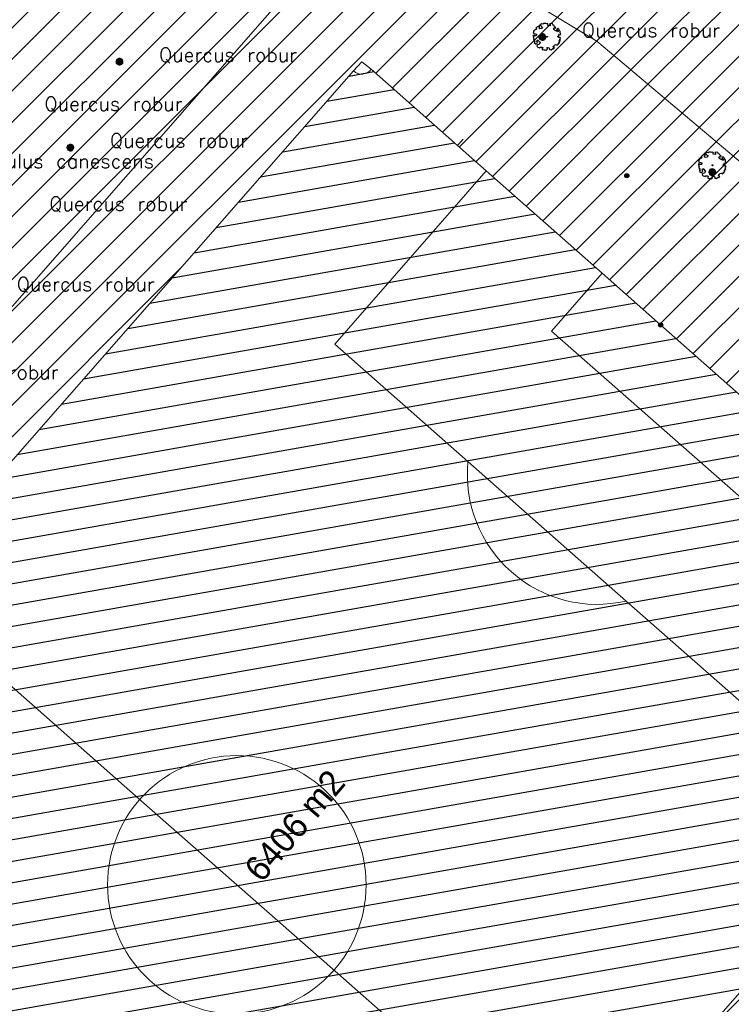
# Model space of a CAD drawing. Header units: metres. Extents: x 102852 to 106916, y 385458 to 392749.
# Tile 48 of 59: x 104911 to 104962, y 388299 to 388369. Entities that reach past the tile are written whole.
import ezdxf
from ezdxf.enums import TextEntityAlignment as Align

# ---------------------------------------------------------------- set-up
doc = ezdxf.new("R2010")
doc.units = ezdxf.units.M
for name, color, linetype, lineweight in [('0-BEPLANTING', 14, 'Continuous', 30), ('0-GRAS OM SPORTVELDEN', 2, 'Continuous', 30), ('0-GRAS SPORTVELDEN', 3, 'Continuous', 30), ('B-WE-GR-BOOM-S', 90, 'Continuous', 30), ('B-WE-GR-STRUIK-G', 90, 'Continuous', 13), ('B-WE-IE-MEUBILAIR_WEGMEUBILAIR-S', 7, 'Continuous', 30), ('B-WE-VW-MARKERING_LANGS_STREEP_DOORGETROKKEN-G', 7, 'Continuous', 13), ('Bomen', 84, 'Continuous', 0), ('Boomsoort', 10, 'Continuous', 0), ('N-WE-IE-TERREINAFSCHEIDING_KUNSTMATIG_HEKWERK-G', 6, 'Continuous', 0)]:
    doc.layers.add(name, color=color, linetype=linetype, lineweight=lineweight)
doc.styles.add('ISO 1 1000 T2 5 0', font='font_iso.shx', dxfattribs={"height": 2.5})
doc.styles.add('NLCS-ISO', font='NLCS-ISO.ttf')
doc.styles.add('NLCS-ISO-M200-T25', font='NLCS-ISO.ttf', dxfattribs={"height": 0.5})
doc.styles.add('Style-txt', font='txt.shx')
pattern_1 = [(45, (0, 0), (-1.122532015, 1.122532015), [])]

# ---------------------------------------------------------------- blocks, each defined once
blk = doc.blocks.new('SIE-WEG_PAAL_VAST_7')
blk.add_hatch(color=256).paths.add_polyline_path([(-0.37, -0.37), (-0.37, 0.37), (0.37, 0.37), (0.37, -0.37)])
blk.add_circle((0, 0), 0.75)
blk.add_3dface([(0.37, 0.37), (-0.37, 0.37), (-0.37, -0.37), (0.37, -0.37)])
at = {"style": 'NLCS-ISO'}
blk.add_attdef('TYPE', (0, 0), '', height=1.75, dxfattribs=at)
blk = doc.blocks.new('SGR-BOOM_06_10')
at = {"linetype": 'Continuous', "flags": 128}
blk.add_lwpolyline([(2.7, 3.52), (2.53, 3.94), (2.2, 4.06), (1.94, 4.52), (1.27, 4.69), (0.86, 4.52), (1.11, 4.27), (1.06, 3.81), (0.23, 3.98), (0.35, 4.32), (0.18, 4.69), (-0.15, 4.61), (-0.49, 4.69), (-1.15, 4.65), (-1.49, 4.48), (-1.95, 4.57), (-2.54, 4.11), (-2.12, 3.9), (-1.99, 3.64), (-1.58, 3.44), (-1.99, 2.89), (-2.54, 2.77), (-2.92, 3.1), (-2.62, 3.22), (-2.87, 3.86), (-3.63, 3.43), (-4, 3.02), (-3.79, 2.85), (-4, 2.51), (-4.42, 2.35), (-4.72, 2.05), (-5.01, 1.21), (-3.88, 0.92), (-3.71, 0.54), (-4, 0.29), (-4.51, 0.29), (-4.6, 0.56), (-5.09, 0.38), (-4.76, -0.17), (-4.93, -0.38), (-4.72, -0.54), (-4.88, -1.01), (-4.53, -1.18), (-4.72, -1.55), (-4.42, -1.59), (-4.29, -1.71), (-4.62, -2.11), (-3.92, -2.68), (-3.67, -2.43), (-3.46, -1.97), (-3.63, -1.76), (-3.42, -1.17), (-3.12, -1.34), (-2.79, -1.76), (-2.5, -2.01), (-2.79, -2.81), (-3.42, -2.93), (-3.67, -3.39), (-3.33, -3.77), (-2.83, -3.9), (-2.77, -4.02), (-2.71, -4.15), (-2.33, -3.73), (-1.83, -3.73), (-1.57, -3.9), (-1.7, -4.27), (-1.7, -4.61), (-1.15, -4.74), (-0.61, -4.69), (-0.49, -4.94), (-0.23, -4.65), (0.1, -4.48), (-0.06, -4.01), (0.27, -3.9), (0.77, -4.02), (0.86, -4.61), (1.15, -4.57), (1.44, -4.74), (2.07, -4.23), (2.37, -4.36), (2.32, -4.15), (2.66, -3.98), (2.41, -3.73), (2.11, -3.64), (2.57, -3.23), (2.62, -2.98), (3.16, -2.85), (3.54, -3.06), (3.79, -2.81), (3.77, -2.63), (4.12, -2.63), (4.12, -2.39), (4.46, -2.26), (4.46, -2.05), (4.08, -2.05), (4.54, -1.59), (4.25, -1.42), (4.63, -1.55), (4.75, -1.26), (4.54, -0.92), (4.84, -0.46), (4.67, -0.25), (4.25, -0.25), (3.75, 0.08), (4.08, 0.29), (4.38, 0.84), (4.54, 0.59), (4.88, 0.71), (4.67, 1.43), (4.71, 1.89), (4.5, 1.97), (4.16, 2.64), (3.83, 3.01), (3.37, 2.6), (3.66, 2.43), (3.91, 1.8), (3.54, 1.72), (3.33, 2.14), (2.99, 2.05), (2.66, 2.31), (2.24, 2.51), (2.45, 2.68), (2.32, 2.93), (2.53, 3.18), (2.87, 3.06), (3.16, 3.23)], close=True, dxfattribs=at)
blk.add_circle((0, 0), 0.15)
at = {"style": 'NLCS-ISO-M200-T25'}
blk.add_attdef('TYPE', (0, 0), '', height=1.8, dxfattribs=at)
blk = doc.blocks.new('MPOLYGON_239')
at = {"layer": 'Bomen', "flags": 128}
for points in [[(104918.355, 388365.859), (104918.35, 388365.81), (104918.85, 388365.81)], [(104918.35, 388365.81), (104918.355, 388365.761), (104918.845, 388365.761)], [(104918.35, 388365.81), (104918.85, 388365.81), (104918.845, 388365.761)], [(104918.369, 388365.906), (104918.355, 388365.859), (104918.845, 388365.859)], [(104918.355, 388365.859), (104918.845, 388365.859), (104918.85, 388365.81)], [(104918.355, 388365.761), (104918.369, 388365.714), (104918.831, 388365.714)], [(104918.355, 388365.761), (104918.845, 388365.761), (104918.831, 388365.714)], [(104918.392, 388365.949), (104918.369, 388365.906), (104918.831, 388365.906)], [(104918.369, 388365.906), (104918.831, 388365.906), (104918.845, 388365.859)], [(104918.369, 388365.714), (104918.392, 388365.671), (104918.808, 388365.671)], [(104918.369, 388365.714), (104918.831, 388365.714), (104918.808, 388365.671)], [(104918.423, 388365.987), (104918.392, 388365.949), (104918.808, 388365.949)], [(104918.392, 388365.949), (104918.808, 388365.949), (104918.831, 388365.906)], [(104918.392, 388365.671), (104918.423, 388365.633), (104918.777, 388365.633)], [(104918.392, 388365.671), (104918.808, 388365.671), (104918.777, 388365.633)], [(104918.461, 388366.018), (104918.423, 388365.987), (104918.777, 388365.987)], [(104918.423, 388365.987), (104918.777, 388365.987), (104918.808, 388365.949)], [(104918.423, 388365.633), (104918.461, 388365.602), (104918.739, 388365.602)], [(104918.423, 388365.633), (104918.777, 388365.633), (104918.739, 388365.602)], [(104918.504, 388366.041), (104918.461, 388366.018), (104918.739, 388366.018)], [(104918.461, 388366.018), (104918.739, 388366.018), (104918.777, 388365.987)], [(104918.461, 388365.602), (104918.504, 388365.579), (104918.696, 388365.579)], [(104918.461, 388365.602), (104918.739, 388365.602), (104918.696, 388365.579)], [(104918.551, 388366.055), (104918.504, 388366.041), (104918.696, 388366.041)], [(104918.504, 388366.041), (104918.696, 388366.041), (104918.739, 388366.018)], [(104918.504, 388365.579), (104918.551, 388365.565), (104918.649, 388365.565)], [(104918.504, 388365.579), (104918.696, 388365.579), (104918.649, 388365.565)], [(104918.6, 388366.06), (104918.551, 388366.055), (104918.649, 388366.055)], [(104918.551, 388366.055), (104918.649, 388366.055), (104918.696, 388366.041)], [(104918.551, 388365.565), (104918.649, 388365.565), (104918.6, 388365.56)]]:
    blk.add_lwpolyline(points, close=True, dxfattribs=at)
at = {"layer": 'Bomen', "color": 74, "true_color": 0x55aa00, "flags": 128}
for points in [[(104918.35, 388365.81), (104918.355, 388365.859)], [(104918.355, 388365.761), (104918.35, 388365.81)], [(104918.355, 388365.859), (104918.369, 388365.906)], [(104918.369, 388365.714), (104918.355, 388365.761)], [(104918.369, 388365.906), (104918.392, 388365.949)], [(104918.392, 388365.671), (104918.369, 388365.714)], [(104918.392, 388365.949), (104918.423, 388365.987)], [(104918.423, 388365.633), (104918.392, 388365.671)], [(104918.423, 388365.987), (104918.461, 388366.018)], [(104918.461, 388365.602), (104918.423, 388365.633)], [(104918.461, 388366.018), (104918.504, 388366.041)], [(104918.504, 388365.579), (104918.461, 388365.602)], [(104918.504, 388366.041), (104918.551, 388366.055)], [(104918.551, 388365.565), (104918.504, 388365.579)], [(104918.551, 388366.055), (104918.6, 388366.06)], [(104918.6, 388365.56), (104918.551, 388365.565)], [(104918.6, 388366.06), (104918.649, 388366.055)], [(104918.649, 388365.565), (104918.6, 388365.56)], [(104918.649, 388366.055), (104918.696, 388366.041)], [(104918.696, 388365.579), (104918.649, 388365.565)], [(104918.696, 388366.041), (104918.739, 388366.018)], [(104918.739, 388365.602), (104918.696, 388365.579)], [(104918.739, 388366.018), (104918.777, 388365.987)], [(104918.777, 388365.633), (104918.739, 388365.602)], [(104918.777, 388365.987), (104918.808, 388365.949)], [(104918.808, 388365.671), (104918.777, 388365.633)], [(104918.808, 388365.949), (104918.831, 388365.906)], [(104918.831, 388365.714), (104918.808, 388365.671)], [(104918.831, 388365.906), (104918.845, 388365.859)], [(104918.845, 388365.761), (104918.831, 388365.714)], [(104918.845, 388365.859), (104918.85, 388365.81)], [(104918.85, 388365.81), (104918.845, 388365.761)]]:
    blk.add_lwpolyline(points, dxfattribs=at)
at = {"layer": 'Bomen'}
for points in [[(104918.355, 388365.859), (104918.35, 388365.81), (104918.85, 388365.81)], [(104918.369, 388365.906), (104918.355, 388365.859), (104918.845, 388365.859)], [(104918.355, 388365.859), (104918.845, 388365.859), (104918.85, 388365.81)], [(104918.392, 388365.949), (104918.369, 388365.906), (104918.831, 388365.906)], [(104918.369, 388365.906), (104918.831, 388365.906), (104918.845, 388365.859)], [(104918.423, 388365.987), (104918.392, 388365.949), (104918.808, 388365.949)], [(104918.392, 388365.949), (104918.808, 388365.949), (104918.831, 388365.906)], [(104918.461, 388366.018), (104918.423, 388365.987), (104918.777, 388365.987)], [(104918.423, 388365.987), (104918.777, 388365.987), (104918.808, 388365.949)], [(104918.504, 388366.041), (104918.461, 388366.018), (104918.739, 388366.018)], [(104918.461, 388366.018), (104918.739, 388366.018), (104918.777, 388365.987)], [(104918.551, 388366.055), (104918.504, 388366.041), (104918.696, 388366.041)], [(104918.504, 388366.041), (104918.696, 388366.041), (104918.739, 388366.018)], [(104918.6, 388366.06), (104918.551, 388366.055), (104918.649, 388366.055)], [(104918.551, 388366.055), (104918.649, 388366.055), (104918.696, 388366.041)]]:
    blk.add_solid(points, dxfattribs=at)
at = {"layer": 'Bomen', "extrusion": (0, 0, -1)}
for points in [[(-104918.35, 388365.81), (-104918.355, 388365.761), (-104918.845, 388365.761)], [(-104918.35, 388365.81), (-104918.85, 388365.81), (-104918.845, 388365.761)], [(-104918.355, 388365.761), (-104918.369, 388365.714), (-104918.831, 388365.714)], [(-104918.355, 388365.761), (-104918.845, 388365.761), (-104918.831, 388365.714)], [(-104918.369, 388365.714), (-104918.392, 388365.671), (-104918.808, 388365.671)], [(-104918.369, 388365.714), (-104918.831, 388365.714), (-104918.808, 388365.671)], [(-104918.392, 388365.671), (-104918.423, 388365.633), (-104918.777, 388365.633)], [(-104918.392, 388365.671), (-104918.808, 388365.671), (-104918.777, 388365.633)], [(-104918.423, 388365.633), (-104918.461, 388365.602), (-104918.739, 388365.602)], [(-104918.423, 388365.633), (-104918.777, 388365.633), (-104918.739, 388365.602)], [(-104918.461, 388365.602), (-104918.504, 388365.579), (-104918.696, 388365.579)], [(-104918.461, 388365.602), (-104918.739, 388365.602), (-104918.696, 388365.579)], [(-104918.504, 388365.579), (-104918.551, 388365.565), (-104918.649, 388365.565)], [(-104918.504, 388365.579), (-104918.696, 388365.579), (-104918.649, 388365.565)], [(-104918.551, 388365.565), (-104918.649, 388365.565), (-104918.6, 388365.56)]]:
    blk.add_solid(points, dxfattribs=at)
blk = doc.blocks.new('MPOLYGON_241')
at = {"layer": 'Bomen', "flags": 128}
for points in [[(104915.004, 388359.911), (104914.961, 388359.888), (104915.239, 388359.888)], [(104915.051, 388359.925), (104915.004, 388359.911), (104915.196, 388359.911)], [(104915.004, 388359.911), (104915.196, 388359.911), (104915.239, 388359.888)], [(104915.1, 388359.93), (104915.051, 388359.925), (104915.149, 388359.925)], [(104915.051, 388359.925), (104915.149, 388359.925), (104915.196, 388359.911)], [(104914.855, 388359.729), (104914.85, 388359.68), (104915.35, 388359.68)], [(104914.85, 388359.68), (104914.855, 388359.631), (104915.345, 388359.631)], [(104914.85, 388359.68), (104915.35, 388359.68), (104915.345, 388359.631)], [(104914.869, 388359.776), (104914.855, 388359.729), (104915.345, 388359.729)], [(104914.855, 388359.729), (104915.345, 388359.729), (104915.35, 388359.68)], [(104914.855, 388359.631), (104914.869, 388359.584), (104915.331, 388359.584)], [(104914.855, 388359.631), (104915.345, 388359.631), (104915.331, 388359.584)], [(104914.892, 388359.819), (104914.869, 388359.776), (104915.331, 388359.776)], [(104914.869, 388359.776), (104915.331, 388359.776), (104915.345, 388359.729)], [(104914.869, 388359.584), (104914.892, 388359.541), (104915.308, 388359.541)], [(104914.869, 388359.584), (104915.331, 388359.584), (104915.308, 388359.541)], [(104914.923, 388359.857), (104914.892, 388359.819), (104915.308, 388359.819)], [(104914.892, 388359.819), (104915.308, 388359.819), (104915.331, 388359.776)], [(104914.892, 388359.541), (104914.923, 388359.503), (104915.277, 388359.503)], [(104914.892, 388359.541), (104915.308, 388359.541), (104915.277, 388359.503)], [(104914.961, 388359.888), (104914.923, 388359.857), (104915.277, 388359.857)], [(104914.923, 388359.857), (104915.277, 388359.857), (104915.308, 388359.819)], [(104914.923, 388359.503), (104914.961, 388359.472), (104915.239, 388359.472)], [(104914.923, 388359.503), (104915.277, 388359.503), (104915.239, 388359.472)], [(104914.961, 388359.888), (104915.239, 388359.888), (104915.277, 388359.857)], [(104914.961, 388359.472), (104915.004, 388359.449), (104915.196, 388359.449)], [(104914.961, 388359.472), (104915.239, 388359.472), (104915.196, 388359.449)], [(104915.004, 388359.449), (104915.051, 388359.435), (104915.149, 388359.435)], [(104915.004, 388359.449), (104915.196, 388359.449), (104915.149, 388359.435)], [(104915.051, 388359.435), (104915.149, 388359.435), (104915.1, 388359.43)]]:
    blk.add_lwpolyline(points, close=True, dxfattribs=at)
at = {"layer": 'Bomen', "color": 74, "true_color": 0x55aa00, "flags": 128}
for points in [[(104914.961, 388359.888), (104915.004, 388359.911)], [(104915.004, 388359.911), (104915.051, 388359.925)], [(104915.051, 388359.925), (104915.1, 388359.93)], [(104915.1, 388359.93), (104915.149, 388359.925)], [(104915.149, 388359.925), (104915.196, 388359.911)], [(104915.196, 388359.911), (104915.239, 388359.888)], [(104914.85, 388359.68), (104914.855, 388359.729)], [(104914.855, 388359.631), (104914.85, 388359.68)], [(104914.855, 388359.729), (104914.869, 388359.776)], [(104914.869, 388359.584), (104914.855, 388359.631)], [(104914.869, 388359.776), (104914.892, 388359.819)], [(104914.892, 388359.541), (104914.869, 388359.584)], [(104914.892, 388359.819), (104914.923, 388359.857)], [(104914.923, 388359.503), (104914.892, 388359.541)], [(104914.923, 388359.857), (104914.961, 388359.888)], [(104914.961, 388359.472), (104914.923, 388359.503)], [(104915.004, 388359.449), (104914.961, 388359.472)], [(104915.051, 388359.435), (104915.004, 388359.449)], [(104915.1, 388359.43), (104915.051, 388359.435)], [(104915.149, 388359.435), (104915.1, 388359.43)], [(104915.196, 388359.449), (104915.149, 388359.435)], [(104915.239, 388359.472), (104915.196, 388359.449)], [(104915.239, 388359.888), (104915.277, 388359.857)], [(104915.277, 388359.503), (104915.239, 388359.472)], [(104915.277, 388359.857), (104915.308, 388359.819)], [(104915.308, 388359.541), (104915.277, 388359.503)], [(104915.308, 388359.819), (104915.331, 388359.776)], [(104915.331, 388359.584), (104915.308, 388359.541)], [(104915.331, 388359.776), (104915.345, 388359.729)], [(104915.345, 388359.631), (104915.331, 388359.584)], [(104915.345, 388359.729), (104915.35, 388359.68)], [(104915.35, 388359.68), (104915.345, 388359.631)]]:
    blk.add_lwpolyline(points, dxfattribs=at)
at = {"layer": 'Bomen'}
for points in [[(104915.004, 388359.911), (104914.961, 388359.888), (104915.239, 388359.888)], [(104915.051, 388359.925), (104915.004, 388359.911), (104915.196, 388359.911)], [(104915.004, 388359.911), (104915.196, 388359.911), (104915.239, 388359.888)], [(104915.1, 388359.93), (104915.051, 388359.925), (104915.149, 388359.925)], [(104915.051, 388359.925), (104915.149, 388359.925), (104915.196, 388359.911)], [(104914.855, 388359.729), (104914.85, 388359.68), (104915.35, 388359.68)], [(104914.869, 388359.776), (104914.855, 388359.729), (104915.345, 388359.729)], [(104914.855, 388359.729), (104915.345, 388359.729), (104915.35, 388359.68)], [(104914.892, 388359.819), (104914.869, 388359.776), (104915.331, 388359.776)], [(104914.869, 388359.776), (104915.331, 388359.776), (104915.345, 388359.729)], [(104914.923, 388359.857), (104914.892, 388359.819), (104915.308, 388359.819)], [(104914.892, 388359.819), (104915.308, 388359.819), (104915.331, 388359.776)], [(104914.961, 388359.888), (104914.923, 388359.857), (104915.277, 388359.857)], [(104914.923, 388359.857), (104915.277, 388359.857), (104915.308, 388359.819)], [(104914.961, 388359.888), (104915.239, 388359.888), (104915.277, 388359.857)]]:
    blk.add_solid(points, dxfattribs=at)
at = {"layer": 'Bomen', "extrusion": (0, 0, -1)}
for points in [[(-104914.85, 388359.68), (-104914.855, 388359.631), (-104915.345, 388359.631)], [(-104914.85, 388359.68), (-104915.35, 388359.68), (-104915.345, 388359.631)], [(-104914.855, 388359.631), (-104914.869, 388359.584), (-104915.331, 388359.584)], [(-104914.855, 388359.631), (-104915.345, 388359.631), (-104915.331, 388359.584)], [(-104914.869, 388359.584), (-104914.892, 388359.541), (-104915.308, 388359.541)], [(-104914.869, 388359.584), (-104915.331, 388359.584), (-104915.308, 388359.541)], [(-104914.892, 388359.541), (-104914.923, 388359.503), (-104915.277, 388359.503)], [(-104914.892, 388359.541), (-104915.308, 388359.541), (-104915.277, 388359.503)], [(-104914.923, 388359.503), (-104914.961, 388359.472), (-104915.239, 388359.472)], [(-104914.923, 388359.503), (-104915.277, 388359.503), (-104915.239, 388359.472)], [(-104914.961, 388359.472), (-104915.004, 388359.449), (-104915.196, 388359.449)], [(-104914.961, 388359.472), (-104915.239, 388359.472), (-104915.196, 388359.449)], [(-104915.004, 388359.449), (-104915.051, 388359.435), (-104915.149, 388359.435)], [(-104915.004, 388359.449), (-104915.196, 388359.449), (-104915.149, 388359.435)], [(-104915.051, 388359.435), (-104915.149, 388359.435), (-104915.1, 388359.43)]]:
    blk.add_solid(points, dxfattribs=at)
blk = doc.blocks.new('MPOLYGON_244')
at = {"layer": 'Bomen', "flags": 128}
for points in [[(104948.541, 388367.665), (104948.527, 388367.619), (104949.017, 388367.619)], [(104948.564, 388367.709), (104948.541, 388367.665), (104949.003, 388367.665)], [(104948.541, 388367.665), (104949.003, 388367.665), (104949.017, 388367.619)], [(104948.595, 388367.747), (104948.564, 388367.709), (104948.98, 388367.709)], [(104948.564, 388367.709), (104948.98, 388367.709), (104949.003, 388367.665)], [(104948.633, 388367.778), (104948.595, 388367.747), (104948.949, 388367.747)], [(104948.595, 388367.747), (104948.949, 388367.747), (104948.98, 388367.709)], [(104948.676, 388367.801), (104948.633, 388367.778), (104948.911, 388367.778)], [(104948.633, 388367.778), (104948.911, 388367.778), (104948.949, 388367.747)], [(104948.723, 388367.815), (104948.676, 388367.801), (104948.868, 388367.801)], [(104948.676, 388367.801), (104948.868, 388367.801), (104948.911, 388367.778)], [(104948.772, 388367.82), (104948.723, 388367.815), (104948.821, 388367.815)], [(104948.723, 388367.815), (104948.821, 388367.815), (104948.868, 388367.801)], [(104948.527, 388367.619), (104948.522, 388367.57), (104949.022, 388367.57)], [(104948.522, 388367.57), (104948.527, 388367.521), (104949.017, 388367.521)], [(104948.522, 388367.57), (104949.022, 388367.57), (104949.017, 388367.521)], [(104948.527, 388367.619), (104949.017, 388367.619), (104949.022, 388367.57)], [(104948.527, 388367.521), (104948.541, 388367.474), (104949.003, 388367.474)], [(104948.527, 388367.521), (104949.017, 388367.521), (104949.003, 388367.474)], [(104948.541, 388367.474), (104948.564, 388367.431), (104948.98, 388367.431)], [(104948.541, 388367.474), (104949.003, 388367.474), (104948.98, 388367.431)], [(104948.564, 388367.431), (104948.595, 388367.393), (104948.949, 388367.393)], [(104948.564, 388367.431), (104948.98, 388367.431), (104948.949, 388367.393)], [(104948.595, 388367.393), (104948.633, 388367.362), (104948.911, 388367.362)], [(104948.595, 388367.393), (104948.949, 388367.393), (104948.911, 388367.362)], [(104948.633, 388367.362), (104948.676, 388367.339), (104948.868, 388367.339)], [(104948.633, 388367.362), (104948.911, 388367.362), (104948.868, 388367.339)], [(104948.676, 388367.339), (104948.723, 388367.325), (104948.821, 388367.325)], [(104948.676, 388367.339), (104948.868, 388367.339), (104948.821, 388367.325)], [(104948.723, 388367.325), (104948.821, 388367.325), (104948.772, 388367.32)]]:
    blk.add_lwpolyline(points, close=True, dxfattribs=at)
at = {"layer": 'Bomen', "color": 74, "true_color": 0x55aa00, "flags": 128}
for points in [[(104948.527, 388367.619), (104948.541, 388367.665)], [(104948.541, 388367.665), (104948.564, 388367.709)], [(104948.564, 388367.709), (104948.595, 388367.747)], [(104948.595, 388367.747), (104948.633, 388367.778)], [(104948.633, 388367.778), (104948.676, 388367.801)], [(104948.676, 388367.801), (104948.723, 388367.815)], [(104948.723, 388367.815), (104948.772, 388367.82)], [(104948.772, 388367.82), (104948.821, 388367.815)], [(104948.821, 388367.815), (104948.868, 388367.801)], [(104948.868, 388367.801), (104948.911, 388367.778)], [(104948.911, 388367.778), (104948.949, 388367.747)], [(104948.949, 388367.747), (104948.98, 388367.709)], [(104948.98, 388367.709), (104949.003, 388367.665)], [(104949.003, 388367.665), (104949.017, 388367.619)], [(104948.522, 388367.57), (104948.527, 388367.619)], [(104948.527, 388367.521), (104948.522, 388367.57)], [(104948.541, 388367.474), (104948.527, 388367.521)], [(104948.564, 388367.431), (104948.541, 388367.474)], [(104948.595, 388367.393), (104948.564, 388367.431)], [(104948.633, 388367.362), (104948.595, 388367.393)], [(104948.676, 388367.339), (104948.633, 388367.362)], [(104948.723, 388367.325), (104948.676, 388367.339)], [(104948.772, 388367.32), (104948.723, 388367.325)], [(104948.821, 388367.325), (104948.772, 388367.32)], [(104948.868, 388367.339), (104948.821, 388367.325)], [(104948.911, 388367.362), (104948.868, 388367.339)], [(104948.949, 388367.393), (104948.911, 388367.362)], [(104948.98, 388367.431), (104948.949, 388367.393)], [(104949.003, 388367.474), (104948.98, 388367.431)], [(104949.017, 388367.521), (104949.003, 388367.474)], [(104949.017, 388367.619), (104949.022, 388367.57)], [(104949.022, 388367.57), (104949.017, 388367.521)]]:
    blk.add_lwpolyline(points, dxfattribs=at)
at = {"layer": 'Bomen'}
for points in [[(104948.541, 388367.665), (104948.527, 388367.619), (104949.017, 388367.619)], [(104948.564, 388367.709), (104948.541, 388367.665), (104949.003, 388367.665)], [(104948.541, 388367.665), (104949.003, 388367.665), (104949.017, 388367.619)], [(104948.595, 388367.747), (104948.564, 388367.709), (104948.98, 388367.709)], [(104948.564, 388367.709), (104948.98, 388367.709), (104949.003, 388367.665)], [(104948.633, 388367.778), (104948.595, 388367.747), (104948.949, 388367.747)], [(104948.595, 388367.747), (104948.949, 388367.747), (104948.98, 388367.709)], [(104948.676, 388367.801), (104948.633, 388367.778), (104948.911, 388367.778)], [(104948.633, 388367.778), (104948.911, 388367.778), (104948.949, 388367.747)], [(104948.723, 388367.815), (104948.676, 388367.801), (104948.868, 388367.801)], [(104948.676, 388367.801), (104948.868, 388367.801), (104948.911, 388367.778)], [(104948.772, 388367.82), (104948.723, 388367.815), (104948.821, 388367.815)], [(104948.723, 388367.815), (104948.821, 388367.815), (104948.868, 388367.801)], [(104948.527, 388367.619), (104948.522, 388367.57), (104949.022, 388367.57)], [(104948.527, 388367.619), (104949.017, 388367.619), (104949.022, 388367.57)]]:
    blk.add_solid(points, dxfattribs=at)
at = {"layer": 'Bomen', "extrusion": (0, 0, -1)}
for points in [[(-104948.522, 388367.57), (-104948.527, 388367.521), (-104949.017, 388367.521)], [(-104948.522, 388367.57), (-104949.022, 388367.57), (-104949.017, 388367.521)], [(-104948.527, 388367.521), (-104948.541, 388367.474), (-104949.003, 388367.474)], [(-104948.527, 388367.521), (-104949.017, 388367.521), (-104949.003, 388367.474)], [(-104948.541, 388367.474), (-104948.564, 388367.431), (-104948.98, 388367.431)], [(-104948.541, 388367.474), (-104949.003, 388367.474), (-104948.98, 388367.431)], [(-104948.564, 388367.431), (-104948.595, 388367.393), (-104948.949, 388367.393)], [(-104948.564, 388367.431), (-104948.98, 388367.431), (-104948.949, 388367.393)], [(-104948.595, 388367.393), (-104948.633, 388367.362), (-104948.911, 388367.362)], [(-104948.595, 388367.393), (-104948.949, 388367.393), (-104948.911, 388367.362)], [(-104948.633, 388367.362), (-104948.676, 388367.339), (-104948.868, 388367.339)], [(-104948.633, 388367.362), (-104948.911, 388367.362), (-104948.868, 388367.339)], [(-104948.676, 388367.339), (-104948.723, 388367.325), (-104948.821, 388367.325)], [(-104948.676, 388367.339), (-104948.868, 388367.339), (-104948.821, 388367.325)], [(-104948.723, 388367.325), (-104948.821, 388367.325), (-104948.772, 388367.32)]]:
    blk.add_solid(points, dxfattribs=at)
blk = doc.blocks.new('MPOLYGON_246')
at = {"layer": 'Bomen', "flags": 128}
for points in [[(104960.645, 388357.979), (104960.64, 388357.93), (104961.14, 388357.93)], [(104960.64, 388357.93), (104960.645, 388357.881), (104961.135, 388357.881)], [(104960.64, 388357.93), (104961.14, 388357.93), (104961.135, 388357.881)], [(104960.659, 388358.026), (104960.645, 388357.979), (104961.135, 388357.979)], [(104960.645, 388357.979), (104961.135, 388357.979), (104961.14, 388357.93)], [(104960.645, 388357.881), (104960.659, 388357.834), (104961.121, 388357.834)], [(104960.645, 388357.881), (104961.135, 388357.881), (104961.121, 388357.834)], [(104960.682, 388358.069), (104960.659, 388358.026), (104961.121, 388358.026)], [(104960.659, 388358.026), (104961.121, 388358.026), (104961.135, 388357.979)], [(104960.659, 388357.834), (104960.682, 388357.791), (104961.098, 388357.791)], [(104960.659, 388357.834), (104961.121, 388357.834), (104961.098, 388357.791)], [(104960.713, 388358.107), (104960.682, 388358.069), (104961.098, 388358.069)], [(104960.682, 388358.069), (104961.098, 388358.069), (104961.121, 388358.026)], [(104960.751, 388358.138), (104960.713, 388358.107), (104961.067, 388358.107)], [(104960.713, 388358.107), (104961.067, 388358.107), (104961.098, 388358.069)], [(104960.794, 388358.161), (104960.751, 388358.138), (104961.029, 388358.138)], [(104960.751, 388358.138), (104961.029, 388358.138), (104961.067, 388358.107)], [(104960.841, 388358.175), (104960.794, 388358.161), (104960.986, 388358.161)], [(104960.794, 388358.161), (104960.986, 388358.161), (104961.029, 388358.138)], [(104960.89, 388358.18), (104960.841, 388358.175), (104960.939, 388358.175)], [(104960.841, 388358.175), (104960.939, 388358.175), (104960.986, 388358.161)], [(104960.682, 388357.791), (104960.713, 388357.753), (104961.067, 388357.753)], [(104960.682, 388357.791), (104961.098, 388357.791), (104961.067, 388357.753)], [(104960.713, 388357.753), (104960.751, 388357.722), (104961.029, 388357.722)], [(104960.713, 388357.753), (104961.067, 388357.753), (104961.029, 388357.722)], [(104960.751, 388357.722), (104960.794, 388357.699), (104960.986, 388357.699)], [(104960.751, 388357.722), (104961.029, 388357.722), (104960.986, 388357.699)], [(104960.794, 388357.699), (104960.841, 388357.685), (104960.939, 388357.685)], [(104960.794, 388357.699), (104960.986, 388357.699), (104960.939, 388357.685)], [(104960.841, 388357.685), (104960.939, 388357.685), (104960.89, 388357.68)]]:
    blk.add_lwpolyline(points, close=True, dxfattribs=at)
at = {"layer": 'Bomen', "color": 74, "true_color": 0x55aa00, "flags": 128}
for points in [[(104960.64, 388357.93), (104960.645, 388357.979)], [(104960.645, 388357.881), (104960.64, 388357.93)], [(104960.645, 388357.979), (104960.659, 388358.026)], [(104960.659, 388357.834), (104960.645, 388357.881)], [(104960.659, 388358.026), (104960.682, 388358.069)], [(104960.682, 388357.791), (104960.659, 388357.834)], [(104960.682, 388358.069), (104960.713, 388358.107)], [(104960.713, 388358.107), (104960.751, 388358.138)], [(104960.751, 388358.138), (104960.794, 388358.161)], [(104960.794, 388358.161), (104960.841, 388358.175)], [(104960.841, 388358.175), (104960.89, 388358.18)], [(104960.89, 388358.18), (104960.939, 388358.175)], [(104960.939, 388358.175), (104960.986, 388358.161)], [(104960.986, 388358.161), (104961.029, 388358.138)], [(104961.029, 388358.138), (104961.067, 388358.107)], [(104961.067, 388358.107), (104961.098, 388358.069)], [(104961.098, 388358.069), (104961.121, 388358.026)], [(104961.121, 388357.834), (104961.098, 388357.791)], [(104961.121, 388358.026), (104961.135, 388357.979)], [(104961.135, 388357.881), (104961.121, 388357.834)], [(104961.135, 388357.979), (104961.14, 388357.93)], [(104961.14, 388357.93), (104961.135, 388357.881)], [(104960.713, 388357.753), (104960.682, 388357.791)], [(104960.751, 388357.722), (104960.713, 388357.753)], [(104960.794, 388357.699), (104960.751, 388357.722)], [(104960.841, 388357.685), (104960.794, 388357.699)], [(104960.89, 388357.68), (104960.841, 388357.685)], [(104960.939, 388357.685), (104960.89, 388357.68)], [(104960.986, 388357.699), (104960.939, 388357.685)], [(104961.029, 388357.722), (104960.986, 388357.699)], [(104961.067, 388357.753), (104961.029, 388357.722)], [(104961.098, 388357.791), (104961.067, 388357.753)]]:
    blk.add_lwpolyline(points, dxfattribs=at)
at = {"layer": 'Bomen'}
for points in [[(104960.645, 388357.979), (104960.64, 388357.93), (104961.14, 388357.93)], [(104960.659, 388358.026), (104960.645, 388357.979), (104961.135, 388357.979)], [(104960.645, 388357.979), (104961.135, 388357.979), (104961.14, 388357.93)], [(104960.682, 388358.069), (104960.659, 388358.026), (104961.121, 388358.026)], [(104960.659, 388358.026), (104961.121, 388358.026), (104961.135, 388357.979)], [(104960.713, 388358.107), (104960.682, 388358.069), (104961.098, 388358.069)], [(104960.682, 388358.069), (104961.098, 388358.069), (104961.121, 388358.026)], [(104960.751, 388358.138), (104960.713, 388358.107), (104961.067, 388358.107)], [(104960.713, 388358.107), (104961.067, 388358.107), (104961.098, 388358.069)], [(104960.794, 388358.161), (104960.751, 388358.138), (104961.029, 388358.138)], [(104960.751, 388358.138), (104961.029, 388358.138), (104961.067, 388358.107)], [(104960.841, 388358.175), (104960.794, 388358.161), (104960.986, 388358.161)], [(104960.794, 388358.161), (104960.986, 388358.161), (104961.029, 388358.138)], [(104960.89, 388358.18), (104960.841, 388358.175), (104960.939, 388358.175)], [(104960.841, 388358.175), (104960.939, 388358.175), (104960.986, 388358.161)]]:
    blk.add_solid(points, dxfattribs=at)
at = {"layer": 'Bomen', "extrusion": (0, 0, -1)}
for points in [[(-104960.64, 388357.93), (-104960.645, 388357.881), (-104961.135, 388357.881)], [(-104960.64, 388357.93), (-104961.14, 388357.93), (-104961.135, 388357.881)], [(-104960.645, 388357.881), (-104960.659, 388357.834), (-104961.121, 388357.834)], [(-104960.645, 388357.881), (-104961.135, 388357.881), (-104961.121, 388357.834)], [(-104960.659, 388357.834), (-104960.682, 388357.791), (-104961.098, 388357.791)], [(-104960.659, 388357.834), (-104961.121, 388357.834), (-104961.098, 388357.791)], [(-104960.682, 388357.791), (-104960.713, 388357.753), (-104961.067, 388357.753)], [(-104960.682, 388357.791), (-104961.098, 388357.791), (-104961.067, 388357.753)], [(-104960.713, 388357.753), (-104960.751, 388357.722), (-104961.029, 388357.722)], [(-104960.713, 388357.753), (-104961.067, 388357.753), (-104961.029, 388357.722)], [(-104960.751, 388357.722), (-104960.794, 388357.699), (-104960.986, 388357.699)], [(-104960.751, 388357.722), (-104961.029, 388357.722), (-104960.986, 388357.699)], [(-104960.794, 388357.699), (-104960.841, 388357.685), (-104960.939, 388357.685)], [(-104960.794, 388357.699), (-104960.986, 388357.699), (-104960.939, 388357.685)], [(-104960.841, 388357.685), (-104960.939, 388357.685), (-104960.89, 388357.68)]]:
    blk.add_solid(points, dxfattribs=at)

msp = doc.modelspace()

# ---------------------------------------------------------------- hatches: boundary and pattern name
at = {"layer": '0-BEPLANTING', "ltscale": 0.2}
h = msp.add_hatch(dxfattribs=at)
h.set_pattern_fill('ANSI31', color=256, scale=0.1, pattern_type=2)
h.set_pattern_definition(pattern_1)
h.paths.add_polyline_path([(104987.201, 388309.166), (104992.925, 388315.588), (104992.756, 388316.667), (104991.641, 388317.403), (104953.135, 388274.476), (104923.953, 388240.828), (104926.911, 388240.402), (104944.757, 388260.964), (104957.242, 388276.217), (104972.593, 388292.144)])
h.paths.add_polyline_path([(104936.204, 388377.188), (104952.646, 388367.271), (104969.821, 388352.819), (104974.522, 388348.095), (104980.289, 388345.028), (104984.264, 388338.012), (104991.022, 388328.917), (104993.469, 388321.613), (105005.563, 388330.004), (104996.896, 388342.497), (104976.68, 388370.134), (104961.352, 388387.307), (104947.568, 388403.325), (104947.217, 388404.45), (104938.787, 388397.035), (104930.964, 388390.489), (104916.114, 388375.269), (104903.991, 388361.911), (104899.862, 388357.443), (104895.733, 388352.975), (104891.914, 388348.244), (104885.812, 388340.551), (104877.742, 388328.044), (104867.665, 388309.754), (104853.458, 388287.129), (104848.149, 388279.703), (104837.038, 388265.339), (104824.573, 388250.432), (104801.029, 388224.864), (104781.751, 388202.889), (104770.991, 388190.278), (104772.452, 388186.635), (104772.811, 388187.175), (104805.639, 388224.606), (104808.222, 388227.561), (104831.7, 388254.318), (104832.147, 388254.814), (104859.776, 388286.427), (104860.103, 388290.424), (104882.914, 388316.421), (104883.344, 388316.932), (104906.664, 388343.462), (104907.096, 388343.97)])
at = {"layer": '0-GRAS OM SPORTVELDEN', "ltscale": 0.2}
h = msp.add_hatch(dxfattribs=at)
h.set_pattern_fill('ANSI31', color=256, scale=0.1, pattern_type=2)
h.set_pattern_definition(pattern_1)
h.paths.add_polyline_path([(104980.289, 388345.028), (104974.522, 388348.095), (104969.821, 388352.819), (104952.646, 388367.271), (104936.204, 388377.188), (104907.096, 388343.97), (104906.664, 388343.462), (104902.958, 388328.248), (104935.301, 388365.153), (104935.902, 388365.794), (104936.552, 388365.277), (104942.714, 388359.826), (104944.771, 388358.011), (104953.03, 388350.714), (104957.207, 388347.02), (104962.767, 388342.108), (104966.906, 388338.402), (104975.132, 388331.135), (104983.227, 388323.976), (104983.891, 388323.344), (104983.328, 388322.699), (104951.016, 388285.886), (104953.135, 388274.476), (104991.641, 388317.403), (104993.469, 388321.613), (104991.022, 388328.917), (104984.264, 388338.012)])
h.paths.add_polyline_path([(104961.24, 388293.387), (104962.006, 388292.729), (104960.416, 388290.805), (104959.635, 388291.453)], flags=17)
at = {"layer": '0-GRAS SPORTVELDEN'}
h = msp.add_hatch(dxfattribs=at)
h.set_pattern_fill('HATCH', color=256, scale=0.1, style=0, pattern_type=2)
h.set_pattern_definition([(10, (104893.1512, 388301.0557), (-0.260472, 1.477212), [])])
h.paths.add_polyline_path([(104902.958, 388328.248), (104870.608, 388291.306), (104870.688, 388290.041), (104876.793, 388284.633), (104878.795, 388282.902), (104887.078, 388275.539), (104891.189, 388271.862), (104896.799, 388266.948), (104901.058, 388263.228), (104909.236, 388256.028), (104911.194, 388254.276), (104917.355, 388248.879), (104918.599, 388248.907), (104951.016, 388285.886), (104983.328, 388322.699), (104983.227, 388323.976), (104975.132, 388331.135), (104966.906, 388338.402), (104962.767, 388342.108), (104957.207, 388347.02), (104953.03, 388350.714), (104944.771, 388358.011), (104942.714, 388359.826), (104936.552, 388365.277), (104935.301, 388365.153)])

# ---------------------------------------------------------------- linework, layer by layer
at = {"layer": 'B-WE-GR-STRUIK-G', "flags": 128}
msp.add_lwpolyline([(104936.204, 388377.188), (104952.646, 388367.271), (104969.821, 388352.819), (104974.522, 388348.095), (104980.289, 388345.028), (104984.264, 388338.012), (104991.022, 388328.917), (104993.469, 388321.613)], dxfattribs=at)
at = {"layer": 'B-WE-VW-MARKERING_LANGS_STREEP_DOORGETROKKEN-G'}
msp.add_line((104942.714, 388359.826), (104943.128, 388360.28), dxfattribs=at)
at = {"layer": 'B-WE-VW-MARKERING_LANGS_STREEP_DOORGETROKKEN-G', "flags": 128}
for points in [[(104870.608, 388291.306), (104902.958, 388328.248), (104935.301, 388365.153), (104935.902, 388365.794), (104936.552, 388365.277), (104942.714, 388359.826), (104944.771, 388358.011), (104953.03, 388350.714), (104957.207, 388347.02), (104962.767, 388342.108), (104966.906, 388338.402), (104963.361, 388334.326), (104949.426, 388346.577), (104953.03, 388350.714)], [(104944.771, 388358.011), (104933.963, 388345.644), (104943.463, 388337.269), (104954.757, 388327.316)], [(104951.016, 388285.886), (104933.983, 388300.899), (104919.964, 388313.232), (104902.958, 388328.248)]]:
    msp.add_lwpolyline(points, dxfattribs=at)
for points in [[(104943.463, 388337.269, 0.512834), (104954.757, 388327.316), (104964.353, 388318.868), (104975.132, 388331.135), (104966.906, 388338.402)], [(104975.132, 388331.135), (104983.227, 388323.976), (104983.891, 388323.344), (104983.328, 388322.699), (104951.016, 388285.886), (104918.599, 388248.907, 0.4003), (104917.355, 388248.879), (104911.194, 388254.276), (104909.236, 388256.028), (104901.058, 388263.228)]]:
    msp.add_lwpolyline(points, format="xyb", dxfattribs=at)
at = {"layer": 'B-WE-VW-MARKERING_LANGS_STREEP_DOORGETROKKEN-G'}
msp.add_circle((104926.974, 388307.066), 9.223, dxfattribs=at)
msp.add_arc((104935.874, 388365.749), 0.826, 226.12354, 325.19788, dxfattribs=at)
at = {"layer": 'N-WE-IE-TERREINAFSCHEIDING_KUNSTMATIG_HEKWERK-G', "flags": 128}
msp.add_lwpolyline([(104860.103, 388290.424), (104882.914, 388316.421), (104883.344, 388316.932), (104906.664, 388343.462), (104907.096, 388343.97), (104936.204, 388377.188)], dxfattribs=at)

# ---------------------------------------------------------------- block references
at = {"layer": 'B-WE-GR-BOOM-S', "xscale": 0.2, "yscale": 0.2, "zscale": 0.2, "rotation": 360}
for p in [(104949.106, 388367.597), (104960.903, 388358.418)]:
    msp.add_blockref('SGR-BOOM_06_10', p, dxfattribs=at)
at = {"layer": 'B-WE-IE-MEUBILAIR_WEGMEUBILAIR-S', "xscale": 0.2, "yscale": 0.2, "zscale": 0.2, "rotation": 360}
for p in [(104954.792, 388357.677), (104957.207, 388347.02)]:
    msp.add_blockref('SIE-WEG_PAAL_VAST_7', p, dxfattribs=at)
at = {"layer": 'Bomen', "rotation": 360}
for name in ['MPOLYGON_244', 'MPOLYGON_239', 'MPOLYGON_241', 'MPOLYGON_246']:
    msp.add_blockref(name, (0, 0, 0.134), dxfattribs=at)

# ---------------------------------------------------------------- texts
at = {"insert": (104927.375, 388308.319), "char_height": 1.8, "width": 34.45304, "attachment_point": 1, "rotation": 49.57091, "style": 'ISO 1 1000 T2 5 0'}
msp.add_mtext('6406 m2', dxfattribs=at)
at = {"layer": 'Boomsoort', "color": 7, "style": 'Style-txt'}
for s, p in [('Quercus robur', (104961.439, 388367.57, 0.134)), ('Quercus robur', (104931.267, 388365.81, 0.134)), ('Quercus robur', (104923.097, 388362.31, 0.134)), ('Quercus robur', (104927.767, 388359.68, 0.134)), ('Populus canescens', (104921.057, 388358.22, 0.134)), ('Quercus robur', (104923.439, 388355.161, 0.134)), ('Quercus robur', (104921.117, 388349.431, 0.134)), ('Quercus robur', (104914.251, 388343.164, 0.134))]:
    msp.add_text(s, height=1, dxfattribs=at).set_placement(p, align=Align.RIGHT)

doc.saveas('drawing.dxf')
